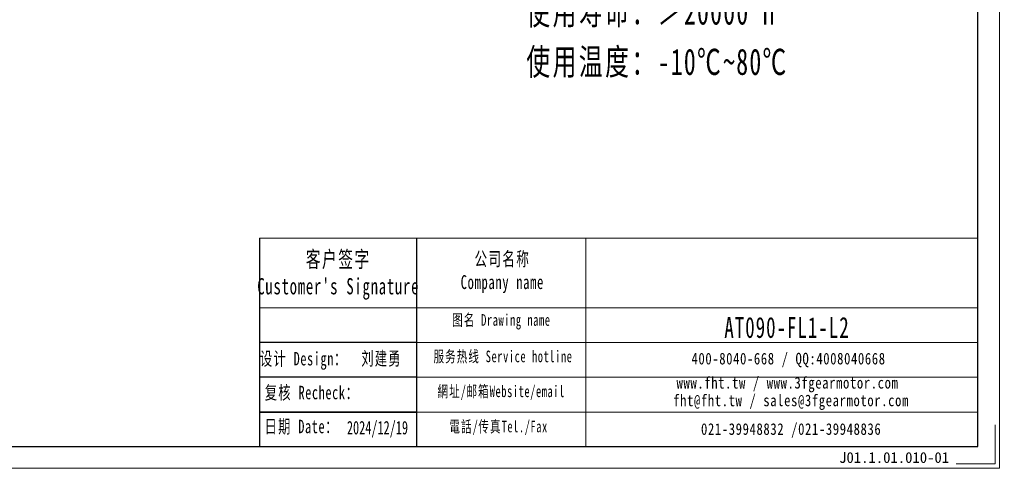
# Model space of a CAD drawing. Header units: millimetres. Extents: x -4 to 695, y -12 to 479.
# Tile 4 of 9: x 320 to 695, y -12 to 159. Entities that reach past the tile are written whole.
import ezdxf

# ---------------------------------------------------------------- set-up
doc = ezdxf.new("R2010")
doc.units = ezdxf.units.MM
doc.layers.add('6文字层', color=3, linetype='Continuous')
doc.layers.add('7标注层', color=4, linetype='Continuous')
for name, color, linetype, lineweight in [('SLD-0', 7, 'Continuous', 18), ('图框_外框线', 7, 'Continuous', 18), ('尺寸线层', 3, 'Continuous', 18), ('粗实线层', 7, 'Continuous', 35)]:
    doc.layers.add(name, color=color, linetype=linetype, lineweight=lineweight)
doc.styles.add('宋体', font='SimSun.ttf', dxfattribs={"width": 0.8})
doc.styles.add('标准', font='txt', dxfattribs={"width": 0.667})
doc.styles.add('样式 1', font='SimSun.ttf')

msp = doc.modelspace()

# ---------------------------------------------------------------- linework, layer by layer
for p, q in [((471.36222, 75.43182), (471.36222, -3.94966)), ((471.36222, 35.70413), (411.48129, 35.70413)), ((471.36222, 22.46156), (411.48129, 22.46156))]:
    msp.add_line(p, q)
at = {"layer": '7标注层', "color": 0}
msp.add_line((411.48129, 75.43182), (411.48129, -3.93608), dxfattribs=at)
at = {"layer": '图框_外框线'}
for p, q in [((411.48129, 75.43182), (471.36222, 75.43182)), ((471.36222, 75.43182), (471.36222, -3.93608)), ((471.36222, 75.43182), (685.15433, 75.43182)), ((535.87988, 75.43182), (535.87988, -3.93608)), ((411.48129, 48.94669), (471.36222, 48.94669)), ((471.36222, 48.94669), (685.15433, 48.94669)), ((471.36222, 35.70413), (685.15433, 35.70413)), ((471.36222, 22.46156), (685.15433, 22.46156)), ((471.36222, 9.21899), (685.15433, 9.21899))]:
    msp.add_line(p, q, dxfattribs=at)
at = {"layer": '图框_外框线', "color": 3}
msp.add_lwpolyline([(-1.04482, -12.20354), (693.42179, -12.20354), (693.42179, 478.88356), (-1.04482, 478.88356)], close=True, dxfattribs=at)
at = {"layer": '图框_外框线', "color": 3, "lineweight": 25}
msp.add_lwpolyline([(40.29247, -3.93608), (685.15433, -3.93608), (685.15433, 470.6161), (40.29247, 470.6161)], close=True, dxfattribs=at)
at = {"layer": '图框_外框线', "color": 3}
msp.add_lwpolyline([(691.7683, 4.33138), (691.7683, -10.55005), (676.88687, -10.55005)], dxfattribs=at)
at = {"layer": '粗实线层'}
msp.add_line((471.36222, 9.21899), (411.48129, 9.21899), dxfattribs=at)

# ---------------------------------------------------------------- texts
at = {"layer": '6文字层', "insert": (632.37916, -6.04688), "char_height": 4.103724, "width": 44.4273497, "attachment_point": 1, "style": '样式 1'}
msp.add_mtext('J01.1.01.010-01', dxfattribs=at)
at = {"layer": 'SLD-0', "color": 1, "attachment_point": 2}
for s, insert, char_height, width, style in [("{\\fNSimSun|b0|i0|c134|p49;\\T1.1;客户签字\\PCustomer's Signature}", (441.52497, 70.53197), 6.1798643, 76.8781487, '标准'), ('{\\fNSimSun|b0|i0|c134|p49;\\T1.1;公司名称\\PCompany name}', (504.03024, 70.20392), 5.2970265, 68.5799545, '标准'), ('{\\fNSimSun|b0|i0|c134|p49;\\T1.1;图名 Drawing name}', (503.66817, 46.50561), 4.4141888, 56.4516668, '标准'), ('\\pt30.8993;{\\fNSimSun|b0|i0|c134|p49;\\H1.50606x;\\T1.1;\\C256;AT090-FL1-L2}', (612.49723, 45.43973), 5.2970265, 44.9738383, '标准'), ('{\\fNSimSun|b0|i0|c134|p49;\\T1.1;设计 \\fNSimSun|b0|i0|c0|p49;Design\\fNSimSun|b0|i0|c134|p49;：}', (428.35911, 32.12374), 5.129655, 32.800769, '标准'), ('{\\fNSimSun|b0|i0|c134|p49;\\T1.1;刘建勇}', (458.00698, 32.18963), 5.129655, 32.800769, '标准'), ('{\\fNSimSun|b0|i0|c134|p49;\\T1.1;服务热线 Service hotline}', (504.29413, 32.62529), 4.4141888, 62.8925799, '标准'), ('\\T1.1;400-8040-668 / QQ:4008040668', (613.10555, 31.78184), 4.4141888, 128.5209124, '宋体'), ('\\T1.1;www.fht.tw / www.3fgearmotor.com ', (612.69854, 22.58768), 4.4141888, 128.6655914, '宋体'), ('{\\fNSimSun|b0|i0|c134|p49;\\T1.1;复核 \\fNSimSun|b0|i0|c0|p49;Recheck\\fNSimSun|b0|i0|c134|p49;：}', (431.507, 19.21816), 5.129655, 53.6949752, '标准'), ('{\\fNSimSun|b0|i0|c134|p49;\\T1.1;網址/邮箱Website/email}', (503.6068, 19.32603), 4.4141888, 65.465256, '标准'), ('\\pt52.97027;{\\T1.1;fht@fht.tw / sales@3fgearmotor.com }', (614.04381, 15.86603), 4.4141888, 128.6655914, '宋体'), ('{\\fNSimSun|b0|i0|c134|p49;\\T1.1;日期 Date：}', (427.57717, 6.29752), 5.129655, 32.800769, '标准'), ('{\\fNSimSun|b0|i0|c134|p49;2024/12/19}', (456.47429, 5.84566), 5.129655, 32.800769, '标准'), ('{\\fNSimSun|b0|i0|c134|p49;\\T1.1;電話/传真Tel./Fax}', (502.61782, 5.92308), 4.4141888, 66.2526112, '标准'), ('\\T1.1;021-39948832 /021-39948836 ', (614.08997, 4.95795), 4.4141888, 98.2459123, '宋体')]:
    msp.add_mtext(s, dxfattribs=dict(at, insert=insert, char_height=char_height, width=width, style=style))
at = {"layer": '尺寸线层', "insert": (513.17615, 320.25197), "char_height": 10, "width": 145.6712471, "attachment_point": 1, "line_spacing_factor": 1.15057, "style": '标准'}
msp.add_mtext('{\\fNSimSun|b0|i0|c134|p49;\\T1.1;性能参数：\\P减速比：1:12~100\\P额定输出力矩：40-78 N.m\\P最大加速力矩：1.5倍额定扭矩\\P额定输入转速：3000 rpm\\P容许径向力：1700 N\\P容许轴向力：850 N\\P回程间隙：≤12 arcmin\\P使用寿命：＞20000 h\\P使用温度：-10℃~80℃}', dxfattribs=at)

doc.saveas('drawing.dxf')
